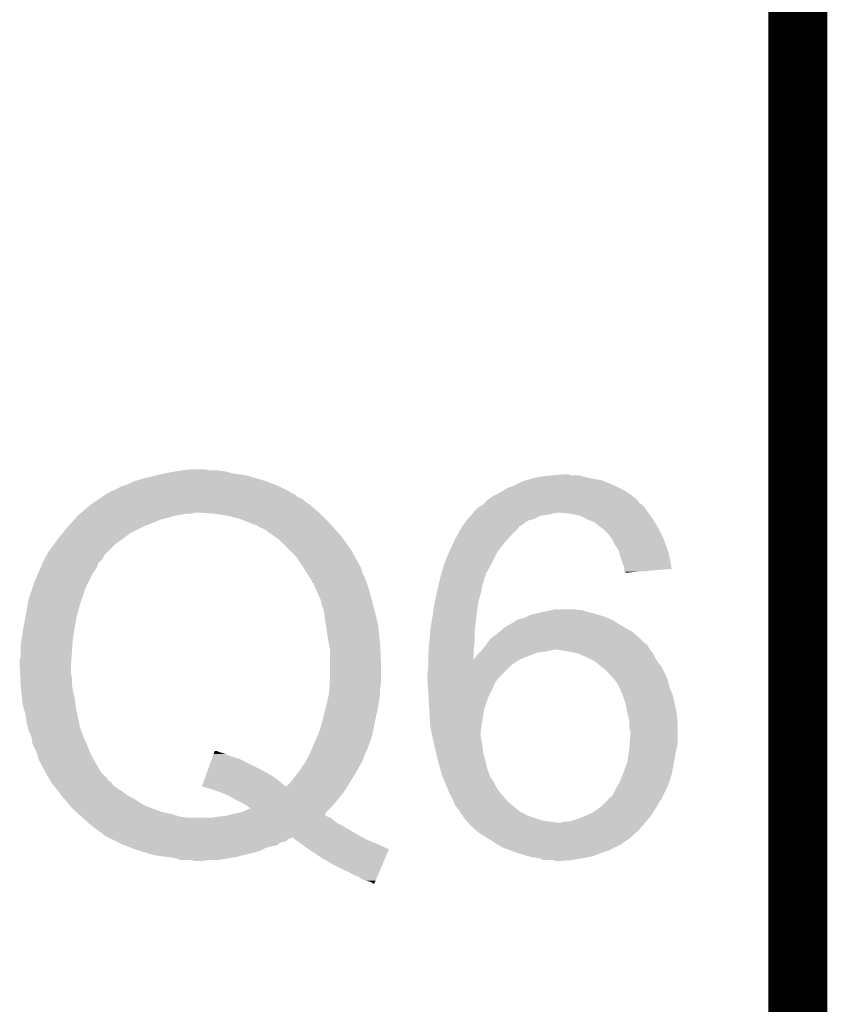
# Model space of a CAD drawing. Extents: x -0.05 to 0.95, y -0.15 to 1.54.
# Tile 41 of 44: x 0.87 to 0.95, y 0.96 to 1.06. Entities that reach past the tile are written whole.
import ezdxf

# ---------------------------------------------------------------- set-up
doc = ezdxf.new("R2010")
doc.units = 0
doc.layers.add('HOD_CAP_2_CLICK_V101_GKO', color=5, linetype='CONTINUOUS')
doc.layers.add('HOD_CAP_2_CLICK_V101_GTO', color=14, linetype='CONTINUOUS')

msp = doc.modelspace()

# ---------------------------------------------------------------- linework, layer by layer
at = {"layer": 'HOD_CAP_2_CLICK_V101_GKO', "const_width": 0.006}
msp.add_lwpolyline([(0.95, -0.05), (0.95, 1.45)], dxfattribs=at)
at = {"layer": 'HOD_CAP_2_CLICK_V101_GTO'}
for points in [[(0.88485, 1.0095), (0.8857, 1.0097), (0.894, 1.0095), (0.8926, 1.0097)], [(0.8857, 1.0097), (0.88683, 1.0099), (0.8926, 1.0097), (0.8919, 1.0099)], [(0.88683, 1.0099), (0.8874, 1.01), (0.8919, 1.0099), (0.8913, 1.01)], [(0.8874, 1.01), (0.8884, 1.0101), (0.8903, 1.01), (0.8899, 1.0101)], [(0.9251, 1.0095), (0.9262, 1.0096), (0.927, 1.0095), (0.9267, 1.0096)], [(0.9262, 1.0096), (0.9262, 1.0096), (0.9267, 1.0096), (0.9262, 1.0096)], [(0.8814, 1.0084), (0.882, 1.0086), (0.8973, 1.0084), (0.89677, 1.0086)], [(0.882, 1.0086), (0.8826, 1.0089), (0.89677, 1.0086), (0.89597, 1.0089)], [(0.8826, 1.0089), (0.88295, 1.009), (0.89597, 1.0089), (0.8957, 1.009)], [(0.88295, 1.009), (0.884, 1.0093), (0.8957, 1.009), (0.89468, 1.0093)], [(0.884, 1.0093), (0.88485, 1.0095), (0.89468, 1.0093), (0.894, 1.0095)], [(0.9213, 1.0085), (0.9221, 1.0089), (0.9313, 1.0085), (0.93034, 1.0089)], [(0.9221, 1.0089), (0.92243, 1.009), (0.93034, 1.0089), (0.9301, 1.009)], [(0.92243, 1.009), (0.9231, 1.0092), (0.9301, 1.009), (0.9289, 1.0092)], [(0.9231, 1.0092), (0.9241, 1.0094), (0.9289, 1.0092), (0.92817, 1.0094)], [(0.9241, 1.0094), (0.9251, 1.0095), (0.92817, 1.0094), (0.9278, 1.0095)], [(0.87965, 1.0075), (0.8798, 1.0076), (0.899, 1.0075), (0.89882, 1.0076)], [(0.8798, 1.0076), (0.8799, 1.0077), (0.89882, 1.0076), (0.89864, 1.0077)], [(0.88, 1.0077), (0.8803, 1.0079), (0.89864, 1.0077), (0.89828, 1.0079)], [(0.8803, 1.0079), (0.8806, 1.008), (0.89828, 1.0079), (0.8981, 1.008)], [(0.8806, 1.008), (0.8814, 1.0084), (0.8981, 1.008), (0.8973, 1.0084)], [(0.9193, 1.0075), (0.9197, 1.0077), (0.9331, 1.0075), (0.9328, 1.0077)], [(0.9197, 1.0077), (0.92002, 1.0079), (0.9328, 1.0077), (0.9325, 1.0079)], [(0.92002, 1.0079), (0.9205, 1.0082), (0.9325, 1.0079), (0.9319, 1.0082)], [(0.9205, 1.0082), (0.9213, 1.0085), (0.9319, 1.0082), (0.9313, 1.0085)], [(0.87818, 1.0065), (0.8783, 1.0066), (0.9005, 1.0065), (0.90033, 1.0066)], [(0.8783, 1.0066), (0.8786, 1.0068), (0.90033, 1.0066), (0.9, 1.0068)], [(0.8786, 1.0068), (0.87905, 1.0071), (0.9, 1.0068), (0.8997, 1.0071)], [(0.87905, 1.0071), (0.8792, 1.0072), (0.8997, 1.0071), (0.8994, 1.0072)], [(0.8792, 1.0072), (0.8795, 1.0074), (0.8994, 1.0072), (0.8991, 1.0074)], [(0.8795, 1.0074), (0.87965, 1.0075), (0.8991, 1.0074), (0.899, 1.0075)], [(0.918, 1.0065), (0.9181, 1.0066), (0.9342, 1.0065), (0.9341, 1.0066)], [(0.9181, 1.0066), (0.9182, 1.0067), (0.9341, 1.0066), (0.9339, 1.0067)], [(0.9182, 1.0067), (0.9184, 1.0069), (0.9339, 1.0067), (0.9338, 1.0069)], [(0.9184, 1.0069), (0.9185, 1.007), (0.9338, 1.0069), (0.9337, 1.007)], [(0.9185, 1.007), (0.9191, 1.0074), (0.9337, 1.007), (0.93322, 1.0074)], [(0.9191, 1.0074), (0.9193, 1.0075), (0.93322, 1.0074), (0.9331, 1.0075)], [(0.877, 1.0055), (0.87712, 1.0056), (0.8874, 1.0055), (0.8879, 1.0056)], [(0.87712, 1.0056), (0.87724, 1.0057), (0.8884, 1.0056), (0.8888, 1.0057)], [(0.87724, 1.0057), (0.87818, 1.0065), (0.9014, 1.0057), (0.9005, 1.0065)], [(0.8908, 1.0056), (0.8894, 1.0057), (0.9015, 1.0056), (0.9014, 1.0057)], [(0.8921, 1.0054), (0.8908, 1.0056), (0.9017, 1.0054), (0.9015, 1.0056)], [(0.9169, 1.0055), (0.91705, 1.0057), (0.9246, 1.0055), (0.9256, 1.0057)], [(0.91705, 1.0057), (0.9172, 1.0059), (0.93483, 1.0057), (0.93468, 1.0059)], [(0.9172, 1.0059), (0.9173, 1.006), (0.93468, 1.0059), (0.9346, 1.006)], [(0.9173, 1.006), (0.9175, 1.0062), (0.9346, 1.006), (0.93447, 1.0062)], [(0.9175, 1.0062), (0.91767, 1.0063), (0.93447, 1.0062), (0.9344, 1.0063)], [(0.91767, 1.0063), (0.918, 1.0065), (0.9344, 1.0063), (0.9342, 1.0065)], [(0.9269, 1.0056), (0.9259, 1.0057), (0.9349, 1.0056), (0.93483, 1.0057)], [(0.9279, 1.0054), (0.9269, 1.0056), (0.93505, 1.0054), (0.9349, 1.0056)], [(0.87599, 1.0044), (0.87627, 1.0047), (0.8838, 1.0044), (0.8846, 1.0047)], [(0.87627, 1.0047), (0.87654, 1.005), (0.8846, 1.0047), (0.8853, 1.005)], [(0.87654, 1.005), (0.87672, 1.0052), (0.8853, 1.005), (0.8861, 1.0052)], [(0.87672, 1.0052), (0.87691, 1.0054), (0.8861, 1.0052), (0.8868, 1.0054)], [(0.87691, 1.0054), (0.877, 1.0055), (0.8868, 1.0054), (0.8874, 1.0055)], [(0.8933, 1.0051), (0.8921, 1.0054), (0.902, 1.0051), (0.9017, 1.0054)], [(0.8943, 1.0047), (0.8933, 1.0051), (0.9024, 1.0047), (0.902, 1.0051)], [(0.8951, 1.0044), (0.8943, 1.0047), (0.90268, 1.0044), (0.9024, 1.0047)], [(0.91601, 1.0044), (0.91636, 1.0049), (0.9219, 1.0044), (0.9226, 1.0049)], [(0.91636, 1.0049), (0.9165, 1.0051), (0.9226, 1.0049), (0.9233, 1.0051)], [(0.9165, 1.0051), (0.9168, 1.0054), (0.9233, 1.0051), (0.9239, 1.0054)], [(0.9168, 1.0054), (0.9169, 1.0055), (0.9239, 1.0054), (0.9246, 1.0055)], [(0.9283, 1.0052), (0.9279, 1.0054), (0.9352, 1.0052), (0.93505, 1.0054)], [(0.9287, 1.005), (0.9283, 1.0052), (0.93532, 1.005), (0.9352, 1.0052)], [(0.9294, 1.0047), (0.9287, 1.005), (0.9355, 1.0047), (0.93532, 1.005)], [(0.9299, 1.0043), (0.9294, 1.0047), (0.93574, 1.0043), (0.9355, 1.0047)], [(0.875, 1.0032), (0.87533, 1.0036), (0.88167, 1.0032), (0.8822, 1.0036)], [(0.87533, 1.0036), (0.8759, 1.0043), (0.8822, 1.0036), (0.8836, 1.0043)], [(0.8759, 1.0043), (0.87599, 1.0044), (0.8836, 1.0043), (0.8838, 1.0044)], [(0.8954, 1.0042), (0.8951, 1.0044), (0.90286, 1.0042), (0.90268, 1.0044)], [(0.8957, 1.0041), (0.8954, 1.0042), (0.90295, 1.0041), (0.90286, 1.0042)], [(0.896, 1.0039), (0.8957, 1.0041), (0.90313, 1.0039), (0.90295, 1.0041)], [(0.8962, 1.0037), (0.8961, 1.0039), (0.90332, 1.0037), (0.90313, 1.0039)], [(0.89659, 1.0035), (0.8963, 1.0037), (0.9035, 1.0035), (0.90332, 1.0037)], [(0.91531, 1.0032), (0.9158, 1.0041), (0.9207, 1.0032), (0.9216, 1.0041)], [(0.9158, 1.0041), (0.91601, 1.0044), (0.9216, 1.0041), (0.9218, 1.0044)], [(0.91601, 1.0044), (0.91601, 1.0044), (0.9218, 1.0044), (0.9219, 1.0044)], [(0.93003, 1.0042), (0.9299, 1.0043), (0.9358, 1.0042), (0.93574, 1.0043)], [(0.9303, 1.004), (0.93003, 1.0042), (0.9359, 1.004), (0.9358, 1.0042)], [(0.9307, 1.0036), (0.9303, 1.004), (0.9361, 1.0036), (0.9359, 1.004)], [(0.9311, 1.0031), (0.9307, 1.0036), (0.93635, 1.0031), (0.9361, 1.0036)], [(0.8742, 1.0021), (0.87449, 1.0025), (0.8803, 1.0021), (0.8807, 1.0025)], [(0.87449, 1.0025), (0.87485, 1.003), (0.8807, 1.0025), (0.8814, 1.003)], [(0.87485, 1.003), (0.875, 1.0032), (0.8814, 1.003), (0.88167, 1.0032)], [(0.8973, 1.003), (0.89659, 1.0035), (0.90387, 1.003), (0.9035, 1.0035)], [(0.8983, 1.002), (0.8973, 1.003), (0.9046, 1.002), (0.90387, 1.003)], [(0.9146, 1.0017), (0.91497, 1.0025), (0.9195, 1.0017), (0.9201, 1.0025)], [(0.91497, 1.0025), (0.9152, 1.003), (0.9201, 1.0025), (0.92053, 1.003)], [(0.9152, 1.003), (0.91531, 1.0032), (0.92053, 1.003), (0.9207, 1.0032)], [(0.93115, 1.003), (0.9311, 1.0031), (0.9364, 1.003), (0.93635, 1.0031)], [(0.9314, 1.0025), (0.93115, 1.003), (0.93658, 1.0025), (0.9364, 1.003)], [(0.9318, 1.0019), (0.9314, 1.0025), (0.93679, 1.0019), (0.93658, 1.0025)], [(0.87375, 1.0014), (0.8739, 1.0017), (0.8796, 1.0014), (0.8799, 1.0017)], [(0.8739, 1.0017), (0.8742, 1.0021), (0.8799, 1.0017), (0.8803, 1.0021)], [(0.8991, 1.0012), (0.8983, 1.002), (0.90505, 1.0012), (0.9046, 1.002)], [(0.91418, 1.0007), (0.9146, 1.0017), (0.919, 1.0007), (0.9195, 1.0017)], [(0.93189, 1.0016), (0.9318, 1.0019), (0.9369, 1.0016), (0.93679, 1.0019)], [(0.932, 1.0012), (0.93189, 1.0016), (0.93697, 1.0012), (0.9369, 1.0016)], [(0.87312, 1.0001), (0.8733, 1.0005), (0.8788, 1.0001), (0.87896, 1.0005)], [(0.8733, 1.0006), (0.8734, 1.0007), (0.879, 1.0006), (0.8791, 1.0007)], [(0.8733, 1.0005), (0.8733, 1.0006), (0.87896, 1.0005), (0.879, 1.0006)], [(0.8734, 1.0007), (0.8735, 1.001), (0.8791, 1.0007), (0.8794, 1.001)], [(0.8735, 1.001), (0.8737, 1.0013), (0.8794, 1.001), (0.87955, 1.0013)], [(0.8737, 1.0013), (0.87375, 1.0014), (0.87955, 1.0013), (0.8796, 1.0014)], [(0.89963, 1.0004), (0.8991, 1.0012), (0.9055, 1.0004), (0.90505, 1.0012)], [(0.91384, 0.9996), (0.9141, 1.0005), (0.9184, 0.9996), (0.91889, 1.0005)], [(0.9141, 1.0005), (0.91418, 1.0007), (0.91889, 1.0005), (0.919, 1.0007)], [(0.9322, 1.0006), (0.932, 1.0012), (0.93709, 1.0006), (0.93697, 1.0012)], [(0.9324, 1.0001), (0.9322, 1.0006), (0.93718, 1.0001), (0.93709, 1.0006)], [(0.8725, 0.9987), (0.87286, 0.9995), (0.878, 0.9987), (0.8784, 0.9995)], [(0.87286, 0.9995), (0.87312, 1.0001), (0.8784, 0.9995), (0.8788, 1.0001)], [(0.8997, 1.0003), (0.89963, 1.0004), (0.90555, 1.0003), (0.9055, 1.0004)], [(0.89989, 1), (0.8997, 1.0003), (0.9057, 1), (0.90555, 1.0003)], [(0.90014, 0.9996), (0.89989, 1), (0.9058, 0.9996), (0.9057, 1)], [(0.9002, 0.9995), (0.90014, 0.9996), (0.90585, 0.9995), (0.9058, 0.9996)], [(0.9004, 0.9992), (0.9002, 0.9995), (0.906, 0.9992), (0.90585, 0.9995)], [(0.91376, 0.9993), (0.91381, 0.9995), (0.9183, 0.9993), (0.9183, 0.9995)], [(0.91381, 0.9995), (0.91384, 0.9996), (0.9183, 0.9995), (0.9184, 0.9996)], [(0.9324, 1), (0.9324, 1.0001), (0.9372, 1), (0.93718, 1.0001)], [(0.9324, 0.9997), (0.9324, 1), (0.93368, 0.9997), (0.9372, 1)], [(0.9325, 0.9997), (0.9324, 0.9997), (0.93367, 0.9997), (0.93368, 0.9997)], [(0.9325, 0.9996), (0.9325, 0.9997), (0.9325, 0.9996), (0.93367, 0.9997)], [(0.8723, 0.9981), (0.8725, 0.9987), (0.8777, 0.9981), (0.878, 0.9987)], [(0.9006, 0.9989), (0.9004, 0.9992), (0.90612, 0.9989), (0.906, 0.9992)], [(0.90067, 0.9987), (0.9006, 0.9989), (0.9062, 0.9987), (0.90612, 0.9989)], [(0.9007, 0.9986), (0.90067, 0.9987), (0.90623, 0.9986), (0.9062, 0.9987)], [(0.9009, 0.9985), (0.9007, 0.9986), (0.90627, 0.9985), (0.90623, 0.9986)], [(0.9009, 0.9983), (0.9009, 0.9985), (0.90633, 0.9983), (0.90627, 0.9985)], [(0.91354, 0.9984), (0.91361, 0.9987), (0.918, 0.9984), (0.9181, 0.9987)], [(0.91361, 0.9987), (0.9137, 0.9991), (0.9181, 0.9987), (0.9182, 0.9991)], [(0.9137, 0.9991), (0.91376, 0.9993), (0.9182, 0.9991), (0.9183, 0.9993)], [(0.8719, 0.9969), (0.8723, 0.9981), (0.8773, 0.9969), (0.8777, 0.9981)], [(0.90099, 0.9981), (0.9009, 0.9983), (0.9064, 0.9981), (0.90633, 0.9983)], [(0.9015, 0.997), (0.90099, 0.9981), (0.90671, 0.997), (0.9064, 0.9981)], [(0.91331, 0.9974), (0.9134, 0.9978), (0.9178, 0.9974), (0.91788, 0.9978)], [(0.9134, 0.9978), (0.91354, 0.9984), (0.91788, 0.9978), (0.918, 0.9984)], [(0.87179, 0.9963), (0.8719, 0.9969), (0.8771, 0.9963), (0.8773, 0.9969)], [(0.90159, 0.9967), (0.9015, 0.997), (0.9068, 0.9967), (0.90671, 0.997)], [(0.9019, 0.9956), (0.90159, 0.9967), (0.90707, 0.9956), (0.9068, 0.9967)], [(0.9131, 0.9964), (0.91319, 0.9968), (0.91754, 0.9964), (0.9176, 0.9968)], [(0.91319, 0.9968), (0.91331, 0.9974), (0.9176, 0.9968), (0.9178, 0.9974)], [(0.8716, 0.9952), (0.87179, 0.9963), (0.8768, 0.9952), (0.8771, 0.9963)], [(0.90197, 0.9951), (0.9019, 0.9956), (0.9072, 0.9951), (0.90707, 0.9956)], [(0.91295, 0.9954), (0.9131, 0.9964), (0.9174, 0.9954), (0.91754, 0.9964)], [(0.9228, 0.9953), (0.9236, 0.9955), (0.92985, 0.9953), (0.9292, 0.9955)], [(0.9236, 0.9955), (0.92405, 0.9956), (0.9292, 0.9955), (0.9287, 0.9956)], [(0.92405, 0.9956), (0.92495, 0.9958), (0.9287, 0.9956), (0.9281, 0.9958)], [(0.92495, 0.9958), (0.9254, 0.9959), (0.9277, 0.9958), (0.9272, 0.9959)], [(0.92495, 0.9958), (0.92495, 0.9958), (0.9281, 0.9958), (0.9277, 0.9958)], [(0.87139, 0.9941), (0.8716, 0.9952), (0.8766, 0.9941), (0.8768, 0.9952)], [(0.9021, 0.9942), (0.90197, 0.9951), (0.9074, 0.9942), (0.9072, 0.9951)], [(0.9127, 0.9939), (0.91282, 0.9946), (0.91722, 0.9939), (0.9173, 0.9946)], [(0.91282, 0.9946), (0.9129, 0.9951), (0.9173, 0.9946), (0.91736, 0.9951)], [(0.9129, 0.9951), (0.91295, 0.9954), (0.91736, 0.9951), (0.9174, 0.9954)], [(0.92084, 0.9944), (0.9212, 0.9946), (0.9318, 0.9944), (0.9315, 0.9946)], [(0.9213, 0.9947), (0.9215, 0.9948), (0.93135, 0.9947), (0.9312, 0.9948)], [(0.9213, 0.9946), (0.9213, 0.9947), (0.9315, 0.9946), (0.93135, 0.9947)], [(0.9215, 0.9948), (0.9217, 0.9949), (0.9312, 0.9948), (0.93097, 0.9949)], [(0.9217, 0.9949), (0.9222, 0.995), (0.93097, 0.9949), (0.93073, 0.995)], [(0.9222, 0.995), (0.9224, 0.9951), (0.93073, 0.995), (0.9305, 0.9951)], [(0.9224, 0.9951), (0.9228, 0.9953), (0.9305, 0.9951), (0.92985, 0.9953)], [(0.8712, 0.9929), (0.8713, 0.9936), (0.8764, 0.9929), (0.87652, 0.9936)], [(0.8713, 0.9936), (0.87139, 0.9941), (0.87652, 0.9936), (0.8766, 0.9941)], [(0.9023, 0.9929), (0.9021, 0.9942), (0.90754, 0.9929), (0.9074, 0.9942)], [(0.91261, 0.9928), (0.91268, 0.9937), (0.9172, 0.9928), (0.9172, 0.9937)], [(0.91268, 0.9937), (0.9127, 0.9939), (0.9172, 0.9937), (0.91722, 0.9939)], [(0.91893, 0.993), (0.9196, 0.9935), (0.9339, 0.993), (0.93332, 0.9935)], [(0.9196, 0.9935), (0.91972, 0.9936), (0.93332, 0.9935), (0.9332, 0.9936)], [(0.91972, 0.9936), (0.9203, 0.9941), (0.9332, 0.9936), (0.93232, 0.9941)], [(0.9203, 0.9941), (0.92084, 0.9944), (0.93232, 0.9941), (0.9318, 0.9944)], [(0.8711, 0.9922), (0.8712, 0.9929), (0.87635, 0.9922), (0.8764, 0.9929)], [(0.9024, 0.9924), (0.9023, 0.9929), (0.90759, 0.9924), (0.90754, 0.9929)], [(0.91252, 0.9918), (0.9126, 0.9927), (0.9171, 0.9918), (0.91719, 0.9927)], [(0.9126, 0.9927), (0.91261, 0.9928), (0.91719, 0.9927), (0.9172, 0.9928)], [(0.91844, 0.9924), (0.9188, 0.9929), (0.9345, 0.9924), (0.934, 0.9929)], [(0.9188, 0.9929), (0.91893, 0.993), (0.934, 0.9929), (0.9339, 0.993)], [(0.8711, 0.9911), (0.8711, 0.9922), (0.87627, 0.9911), (0.87635, 0.9922)], [(0.90242, 0.9923), (0.9024, 0.9924), (0.9076, 0.9923), (0.90759, 0.9924)], [(0.9025, 0.9918), (0.90242, 0.9923), (0.90762, 0.9918), (0.9076, 0.9923)], [(0.9025, 0.9902), (0.9025, 0.9918), (0.9077, 0.9902), (0.90762, 0.9918)], [(0.9125, 0.9916), (0.91252, 0.9918), (0.9171, 0.9916), (0.9171, 0.9918)], [(0.9125, 0.9908), (0.9125, 0.9916), (0.9171, 0.9908), (0.9171, 0.9916)], [(0.9174, 0.9912), (0.9177, 0.9915), (0.9228, 0.9912), (0.9236, 0.9915)], [(0.9177, 0.9915), (0.9178, 0.9916), (0.9236, 0.9915), (0.9244, 0.9916)], [(0.9178, 0.9916), (0.91788, 0.9917), (0.9244, 0.9916), (0.9249, 0.9917)], [(0.91788, 0.9917), (0.91797, 0.9918), (0.9249, 0.9917), (0.9252, 0.9918)], [(0.91797, 0.9918), (0.91822, 0.9921), (0.935, 0.9918), (0.9348, 0.9921)], [(0.91822, 0.9921), (0.9183, 0.9922), (0.9348, 0.9921), (0.93475, 0.9922)], [(0.9183, 0.9922), (0.91837, 0.9923), (0.93475, 0.9922), (0.9347, 0.9923)], [(0.91837, 0.9923), (0.91844, 0.9924), (0.9347, 0.9923), (0.9345, 0.9924)], [(0.9267, 0.9916), (0.9255, 0.9918), (0.93515, 0.9916), (0.935, 0.9918)], [(0.9277, 0.9914), (0.9267, 0.9916), (0.9353, 0.9914), (0.93515, 0.9916)], [(0.871, 0.9907), (0.8711, 0.9911), (0.87624, 0.9907), (0.87627, 0.9911)], [(0.871, 0.9901), (0.871, 0.9907), (0.8762, 0.9901), (0.87624, 0.9907)], [(0.9125, 0.9902), (0.9125, 0.9908), (0.9209, 0.9902), (0.9218, 0.9908)], [(0.9171, 0.9908), (0.9172, 0.9909), (0.9218, 0.9908), (0.92205, 0.9909)], [(0.9172, 0.9909), (0.9174, 0.9912), (0.92205, 0.9909), (0.9228, 0.9912)], [(0.9286, 0.991), (0.9277, 0.9914), (0.9355, 0.991), (0.9353, 0.9914)], [(0.9294, 0.9906), (0.9286, 0.991), (0.93574, 0.9906), (0.9355, 0.991)], [(0.92952, 0.9905), (0.9294, 0.9906), (0.9358, 0.9905), (0.93574, 0.9906)], [(0.93, 0.9901), (0.92952, 0.9905), (0.93612, 0.9901), (0.9358, 0.9905)], [(0.87104, 0.9894), (0.871, 0.9901), (0.8762, 0.9894), (0.8762, 0.9901)], [(0.9025, 0.9886), (0.9025, 0.9902), (0.9077, 0.9886), (0.9077, 0.9902)], [(0.9124, 0.9894), (0.9125, 0.99), (0.9201, 0.9894), (0.9207, 0.99)], [(0.9125, 0.99), (0.9125, 0.9902), (0.9207, 0.99), (0.9209, 0.9902)], [(0.93013, 0.99), (0.93, 0.9901), (0.9362, 0.99), (0.93612, 0.9901)], [(0.9304, 0.9898), (0.93013, 0.99), (0.9363, 0.9898), (0.9362, 0.99)], [(0.9308, 0.9894), (0.9304, 0.9898), (0.9365, 0.9894), (0.9363, 0.9898)], [(0.87106, 0.9889), (0.87104, 0.9894), (0.8763, 0.9889), (0.8762, 0.9894)], [(0.87109, 0.9883), (0.87106, 0.9889), (0.8763, 0.9883), (0.8763, 0.9889)], [(0.90245, 0.9879), (0.90249, 0.9885), (0.9076, 0.9879), (0.9077, 0.9885)], [(0.90249, 0.9885), (0.9025, 0.9886), (0.9077, 0.9885), (0.9077, 0.9886)], [(0.9124, 0.989), (0.9124, 0.9894), (0.9197, 0.989), (0.9201, 0.9894)], [(0.9124, 0.9889), (0.9124, 0.989), (0.91962, 0.9889), (0.9197, 0.989)], [(0.91242, 0.9885), (0.9124, 0.9889), (0.9193, 0.9885), (0.91962, 0.9889)], [(0.91246, 0.9878), (0.91242, 0.9885), (0.919, 0.9878), (0.9193, 0.9885)], [(0.93142, 0.9887), (0.9308, 0.9894), (0.9368, 0.9887), (0.9365, 0.9894)], [(0.9316, 0.9885), (0.93142, 0.9887), (0.93685, 0.9885), (0.9368, 0.9887)], [(0.9319, 0.9879), (0.9316, 0.9885), (0.937, 0.9879), (0.93685, 0.9885)], [(0.8711, 0.9881), (0.87109, 0.9883), (0.87633, 0.9881), (0.8763, 0.9883)], [(0.87115, 0.9876), (0.8711, 0.9881), (0.8764, 0.9876), (0.87633, 0.9881)], [(0.87124, 0.9868), (0.87115, 0.9876), (0.8766, 0.9868), (0.8764, 0.9876)], [(0.90241, 0.9874), (0.90245, 0.9879), (0.9076, 0.9874), (0.9076, 0.9879)], [(0.91251, 0.987), (0.91246, 0.9878), (0.9186, 0.987), (0.919, 0.9878)], [(0.9321, 0.9875), (0.9319, 0.9879), (0.93717, 0.9875), (0.937, 0.9879)], [(0.93221, 0.9872), (0.9321, 0.9875), (0.9373, 0.9872), (0.93717, 0.9875)], [(0.8713, 0.9862), (0.87124, 0.9868), (0.87667, 0.9862), (0.8766, 0.9868)], [(0.9021, 0.986), (0.9024, 0.9873), (0.9074, 0.986), (0.90759, 0.9873)], [(0.9024, 0.9873), (0.90241, 0.9874), (0.90759, 0.9873), (0.9076, 0.9874)], [(0.91258, 0.9859), (0.91251, 0.987), (0.9182, 0.9859), (0.9186, 0.987)], [(0.9325, 0.9864), (0.93221, 0.9872), (0.93748, 0.9864), (0.9373, 0.9872)], [(0.87139, 0.9859), (0.8713, 0.9862), (0.8767, 0.9859), (0.87667, 0.9862)], [(0.8716, 0.9852), (0.87139, 0.9859), (0.87685, 0.9852), (0.8767, 0.9859)], [(0.9018, 0.9848), (0.9021, 0.986), (0.90714, 0.9848), (0.9074, 0.986)], [(0.9126, 0.9855), (0.91258, 0.9859), (0.91813, 0.9855), (0.9182, 0.9859)], [(0.91264, 0.9848), (0.9126, 0.9855), (0.918, 0.9848), (0.91813, 0.9855)], [(0.9327, 0.9854), (0.9325, 0.9864), (0.9377, 0.9854), (0.93748, 0.9864)], [(0.8717, 0.9844), (0.8716, 0.9852), (0.87702, 0.9844), (0.87685, 0.9852)], [(0.9015, 0.9837), (0.90175, 0.9846), (0.90692, 0.9837), (0.9071, 0.9846)], [(0.90175, 0.9846), (0.9018, 0.9848), (0.9071, 0.9846), (0.90714, 0.9848)], [(0.9127, 0.9839), (0.91264, 0.9848), (0.91787, 0.9839), (0.918, 0.9848)], [(0.9329, 0.9845), (0.9327, 0.9854), (0.93779, 0.9845), (0.9377, 0.9854)], [(0.9329, 0.9844), (0.9329, 0.9845), (0.9378, 0.9844), (0.93779, 0.9845)], [(0.8718, 0.984), (0.8717, 0.9844), (0.8771, 0.984), (0.87702, 0.9844)], [(0.8719, 0.9836), (0.8718, 0.984), (0.87723, 0.9836), (0.8771, 0.984)], [(0.87211, 0.9831), (0.8719, 0.9836), (0.8774, 0.9831), (0.87723, 0.9836)], [(0.90126, 0.9831), (0.9015, 0.9837), (0.9068, 0.9831), (0.90692, 0.9837)], [(0.91281, 0.9834), (0.9127, 0.9839), (0.9178, 0.9834), (0.91787, 0.9839)], [(0.9329, 0.9838), (0.9329, 0.9844), (0.9378, 0.9838), (0.9378, 0.9844)], [(0.933, 0.9835), (0.9329, 0.9838), (0.9378, 0.9835), (0.9378, 0.9838)], [(0.933, 0.9832), (0.933, 0.9835), (0.9378, 0.9832), (0.9378, 0.9835)], [(0.8722, 0.9829), (0.87211, 0.9831), (0.87749, 0.9829), (0.8774, 0.9831)], [(0.8723, 0.9822), (0.8722, 0.9829), (0.8778, 0.9822), (0.87749, 0.9829)], [(0.90066, 0.9817), (0.9011, 0.9827), (0.9063, 0.9817), (0.90666, 0.9827)], [(0.9011, 0.9827), (0.90126, 0.9831), (0.90666, 0.9827), (0.9068, 0.9831)], [(0.91289, 0.983), (0.91281, 0.9834), (0.9178, 0.983), (0.9178, 0.9834)], [(0.913, 0.9825), (0.91289, 0.983), (0.9179, 0.9825), (0.9178, 0.983)], [(0.91314, 0.9819), (0.913, 0.9825), (0.918, 0.9819), (0.9179, 0.9825)], [(0.93293, 0.9822), (0.933, 0.9832), (0.9378, 0.9822), (0.9378, 0.9832)], [(0.8726, 0.9816), (0.8723, 0.9822), (0.87804, 0.9816), (0.8778, 0.9822)], [(0.87276, 0.9812), (0.8726, 0.9816), (0.8782, 0.9812), (0.87804, 0.9816)], [(0.89076, 0.9814), (0.8908, 0.9815), (0.8912, 0.9814), (0.891, 0.9815)], [(0.90048, 0.9813), (0.90057, 0.9815), (0.9061, 0.9813), (0.9062, 0.9815)], [(0.90057, 0.9815), (0.90061, 0.9816), (0.9062, 0.9815), (0.9063, 0.9816)], [(0.90061, 0.9816), (0.90066, 0.9817), (0.9063, 0.9816), (0.9063, 0.9817)], [(0.9133, 0.9812), (0.91314, 0.9819), (0.9181, 0.9812), (0.918, 0.9819)], [(0.93284, 0.9813), (0.9329, 0.9817), (0.9376, 0.9813), (0.93769, 0.9817)], [(0.9329, 0.9817), (0.93293, 0.9822), (0.93769, 0.9817), (0.9378, 0.9822)], [(0.8728, 0.9811), (0.87276, 0.9812), (0.87826, 0.9811), (0.8782, 0.9812)], [(0.8729, 0.9807), (0.8728, 0.9811), (0.87848, 0.9807), (0.87826, 0.9811)], [(0.8733, 0.9799), (0.8729, 0.9807), (0.87892, 0.9799), (0.87848, 0.9807)], [(0.89008, 0.9795), (0.89051, 0.9807), (0.8957, 0.9795), (0.8933, 0.9807)], [(0.89051, 0.9807), (0.89062, 0.981), (0.8933, 0.9807), (0.8923, 0.981)], [(0.89062, 0.981), (0.89069, 0.9812), (0.8923, 0.981), (0.8919, 0.9812)], [(0.89069, 0.9812), (0.89073, 0.9813), (0.8919, 0.9812), (0.8915, 0.9813)], [(0.89073, 0.9813), (0.89076, 0.9814), (0.8915, 0.9813), (0.8912, 0.9814)], [(0.89996, 0.9803), (0.90019, 0.9807), (0.9057, 0.9803), (0.9059, 0.9807)], [(0.90019, 0.9807), (0.9003, 0.9809), (0.9059, 0.9807), (0.90597, 0.9809)], [(0.9003, 0.9809), (0.90048, 0.9813), (0.90597, 0.9809), (0.9061, 0.9813)], [(0.9136, 0.98), (0.9133, 0.9812), (0.9184, 0.98), (0.9181, 0.9812)], [(0.9327, 0.9804), (0.93284, 0.9813), (0.93744, 0.9804), (0.9376, 0.9813)], [(0.87358, 0.9794), (0.8733, 0.9799), (0.8792, 0.9794), (0.87892, 0.9799)], [(0.88983, 0.9788), (0.89008, 0.9795), (0.8969, 0.9788), (0.8957, 0.9795)], [(0.89934, 0.9794), (0.8995, 0.9796), (0.9052, 0.9794), (0.90531, 0.9796)], [(0.8995, 0.9796), (0.8999, 0.9802), (0.90531, 0.9796), (0.90564, 0.9802)], [(0.8999, 0.9802), (0.89996, 0.9803), (0.90564, 0.9802), (0.9057, 0.9803)], [(0.91372, 0.9796), (0.9136, 0.98), (0.9185, 0.9796), (0.9184, 0.98)], [(0.9139, 0.979), (0.91372, 0.9796), (0.91873, 0.979), (0.9185, 0.9796)], [(0.9323, 0.9793), (0.9327, 0.9804), (0.93724, 0.9793), (0.93744, 0.9804)], [(0.87397, 0.9787), (0.87358, 0.9794), (0.8799, 0.9787), (0.8792, 0.9794)], [(0.87403, 0.9786), (0.87397, 0.9787), (0.8799, 0.9786), (0.8799, 0.9787)], [(0.87409, 0.9785), (0.87403, 0.9786), (0.88, 0.9785), (0.8799, 0.9786)], [(0.8742, 0.9783), (0.87409, 0.9785), (0.8803, 0.9783), (0.88, 0.9785)], [(0.8895, 0.9779), (0.88983, 0.9788), (0.898, 0.9779), (0.8969, 0.9788)], [(0.89857, 0.9784), (0.8991, 0.9791), (0.9046, 0.9784), (0.90502, 0.9791)], [(0.8991, 0.9791), (0.89934, 0.9794), (0.90502, 0.9791), (0.9052, 0.9794)], [(0.91398, 0.9788), (0.9139, 0.979), (0.9188, 0.9788), (0.91873, 0.979)], [(0.91402, 0.9787), (0.91398, 0.9788), (0.9189, 0.9787), (0.9188, 0.9788)], [(0.91414, 0.9784), (0.91402, 0.9787), (0.9191, 0.9784), (0.9189, 0.9787)], [(0.9319, 0.9783), (0.93222, 0.9791), (0.93693, 0.9783), (0.9372, 0.9791)], [(0.93222, 0.9791), (0.9323, 0.9793), (0.9372, 0.9791), (0.93724, 0.9793)], [(0.87444, 0.978), (0.8742, 0.9783), (0.8805, 0.978), (0.8803, 0.9783)], [(0.87467, 0.9777), (0.87444, 0.978), (0.8809, 0.9777), (0.8805, 0.978)], [(0.87491, 0.9774), (0.87467, 0.9777), (0.8814, 0.9774), (0.8809, 0.9777)], [(0.8905, 0.9776), (0.8895, 0.9779), (0.90409, 0.9776), (0.90428, 0.9779)], [(0.8895, 0.9779), (0.8895, 0.9779), (0.8981, 0.9779), (0.898, 0.9779)], [(0.8914, 0.9773), (0.8905, 0.9776), (0.9039, 0.9773), (0.90409, 0.9776)], [(0.8981, 0.9779), (0.8985, 0.9783), (0.90428, 0.9779), (0.90454, 0.9783)], [(0.8985, 0.9783), (0.89857, 0.9784), (0.90454, 0.9783), (0.9046, 0.9784)], [(0.9143, 0.978), (0.91414, 0.9784), (0.9193, 0.978), (0.9191, 0.9784)], [(0.91451, 0.9775), (0.9143, 0.978), (0.9196, 0.9775), (0.9193, 0.978)], [(0.9146, 0.9773), (0.91451, 0.9775), (0.91976, 0.9773), (0.9196, 0.9775)], [(0.9312, 0.977), (0.9315, 0.9776), (0.93635, 0.977), (0.93665, 0.9776)], [(0.9315, 0.9776), (0.93167, 0.9779), (0.93665, 0.9776), (0.9368, 0.9779)], [(0.93167, 0.9779), (0.9319, 0.9783), (0.9368, 0.9779), (0.93693, 0.9783)], [(0.87522, 0.977), (0.87491, 0.9774), (0.8819, 0.977), (0.8814, 0.9774)], [(0.8753, 0.9769), (0.87522, 0.977), (0.8821, 0.9769), (0.8819, 0.977)], [(0.87547, 0.9767), (0.8753, 0.9769), (0.8825, 0.9767), (0.8821, 0.9769)], [(0.8758, 0.9763), (0.87547, 0.9767), (0.8831, 0.9763), (0.8825, 0.9767)], [(0.8923, 0.9769), (0.8914, 0.9773), (0.90357, 0.9769), (0.9039, 0.9773)], [(0.893, 0.9765), (0.8923, 0.9769), (0.90325, 0.9765), (0.90357, 0.9769)], [(0.8936, 0.9762), (0.893, 0.9765), (0.903, 0.9762), (0.90325, 0.9765)], [(0.91475, 0.977), (0.9146, 0.9773), (0.92, 0.977), (0.91976, 0.9773)], [(0.915, 0.9765), (0.91475, 0.977), (0.92042, 0.9765), (0.92, 0.977)], [(0.91504, 0.9764), (0.915, 0.9765), (0.9205, 0.9764), (0.92042, 0.9765)], [(0.9306, 0.9764), (0.9308, 0.9766), (0.936, 0.9764), (0.9362, 0.9766)], [(0.9308, 0.9766), (0.9308, 0.9767), (0.9362, 0.9766), (0.9362, 0.9767)], [(0.9309, 0.9767), (0.9312, 0.977), (0.9362, 0.9767), (0.93635, 0.977)], [(0.87613, 0.9759), (0.8758, 0.9763), (0.8838, 0.9759), (0.8831, 0.9763)], [(0.8763, 0.9757), (0.87613, 0.9759), (0.88433, 0.9757), (0.8838, 0.9759)], [(0.87674, 0.9753), (0.8763, 0.9757), (0.8854, 0.9753), (0.88433, 0.9757)], [(0.8941, 0.9759), (0.8936, 0.9762), (0.90273, 0.9759), (0.903, 0.9762)], [(0.8936, 0.9753), (0.8945, 0.9757), (0.90218, 0.9753), (0.90254, 0.9757)], [(0.8944, 0.9757), (0.8941, 0.9759), (0.90255, 0.9757), (0.90273, 0.9759)], [(0.8945, 0.9757), (0.8944, 0.9757), (0.90254, 0.9757), (0.90255, 0.9757)], [(0.9152, 0.976), (0.91504, 0.9764), (0.92098, 0.976), (0.9205, 0.9764)], [(0.9156, 0.9755), (0.9152, 0.976), (0.92158, 0.9755), (0.92098, 0.976)], [(0.91565, 0.9754), (0.9156, 0.9755), (0.9217, 0.9754), (0.92158, 0.9755)], [(0.9291, 0.9752), (0.92985, 0.9757), (0.93529, 0.9752), (0.9356, 0.9757)], [(0.92985, 0.9757), (0.93, 0.9758), (0.9356, 0.9757), (0.93566, 0.9758)], [(0.93, 0.9758), (0.9304, 0.9762), (0.93566, 0.9758), (0.9359, 0.9762)], [(0.9304, 0.9762), (0.9306, 0.9764), (0.9359, 0.9762), (0.936, 0.9764)], [(0.87696, 0.9751), (0.87674, 0.9753), (0.8864, 0.9751), (0.8854, 0.9753)], [(0.87729, 0.9748), (0.87696, 0.9751), (0.8873, 0.9748), (0.8864, 0.9751)], [(0.8774, 0.9747), (0.87729, 0.9748), (0.8883, 0.9747), (0.8873, 0.9748)], [(0.87774, 0.9744), (0.8774, 0.9747), (0.9029, 0.9744), (0.9026, 0.9747)], [(0.8904, 0.9747), (0.891, 0.9748), (0.9026, 0.9747), (0.9023, 0.9748)], [(0.891, 0.9748), (0.8919, 0.9749), (0.9023, 0.9748), (0.9021, 0.9749)], [(0.8919, 0.9749), (0.8927, 0.9751), (0.9021, 0.9749), (0.902, 0.9751)], [(0.8927, 0.9751), (0.8936, 0.9753), (0.902, 0.9751), (0.90218, 0.9753)], [(0.9157, 0.9753), (0.91565, 0.9754), (0.9218, 0.9753), (0.9217, 0.9754)], [(0.91575, 0.9752), (0.9157, 0.9753), (0.9221, 0.9752), (0.9218, 0.9753)], [(0.9158, 0.9751), (0.91575, 0.9752), (0.92225, 0.9751), (0.9221, 0.9752)], [(0.9159, 0.975), (0.9158, 0.9751), (0.9224, 0.975), (0.92225, 0.9751)], [(0.916, 0.9749), (0.9159, 0.975), (0.92265, 0.9749), (0.9224, 0.975)], [(0.91605, 0.9748), (0.916, 0.9749), (0.9229, 0.9748), (0.92265, 0.9749)], [(0.9161, 0.9747), (0.91605, 0.9748), (0.9232, 0.9747), (0.9229, 0.9748)], [(0.91619, 0.9746), (0.9161, 0.9747), (0.9235, 0.9746), (0.9232, 0.9747)], [(0.91636, 0.9744), (0.91619, 0.9746), (0.9242, 0.9744), (0.9235, 0.9746)], [(0.9267, 0.9743), (0.9274, 0.9745), (0.93459, 0.9743), (0.93476, 0.9745)], [(0.9274, 0.9745), (0.9282, 0.9748), (0.93476, 0.9745), (0.93501, 0.9748)], [(0.9282, 0.9748), (0.92842, 0.9749), (0.93501, 0.9748), (0.9351, 0.9749)], [(0.92842, 0.9749), (0.9291, 0.9752), (0.9351, 0.9749), (0.93529, 0.9752)], [(0.87796, 0.9742), (0.87774, 0.9744), (0.9032, 0.9742), (0.9029, 0.9744)], [(0.8783, 0.9739), (0.87796, 0.9742), (0.90374, 0.9739), (0.9032, 0.9742)], [(0.87857, 0.9737), (0.8783, 0.9739), (0.9041, 0.9737), (0.90374, 0.9739)], [(0.8791, 0.9733), (0.87857, 0.9737), (0.90477, 0.9733), (0.9041, 0.9737)], [(0.91645, 0.9743), (0.91636, 0.9744), (0.9249, 0.9743), (0.9242, 0.9744)], [(0.91654, 0.9742), (0.91645, 0.9743), (0.9257, 0.9742), (0.9249, 0.9743)], [(0.9168, 0.9739), (0.91654, 0.9742), (0.93424, 0.9739), (0.9345, 0.9742)], [(0.91737, 0.9734), (0.9168, 0.9739), (0.9338, 0.9734), (0.93424, 0.9739)], [(0.9259, 0.9742), (0.9262, 0.9743), (0.9345, 0.9742), (0.93459, 0.9743)], [(0.8794, 0.9731), (0.8791, 0.9733), (0.9051, 0.9731), (0.90477, 0.9733)], [(0.8796, 0.9729), (0.8794, 0.9731), (0.90547, 0.9729), (0.9051, 0.9731)], [(0.8798, 0.9728), (0.8797, 0.9729), (0.90565, 0.9728), (0.90547, 0.9729)], [(0.88, 0.9727), (0.8798, 0.9728), (0.90583, 0.9727), (0.90565, 0.9728)], [(0.8802, 0.9726), (0.88, 0.9727), (0.8985, 0.9726), (0.8986, 0.9727)], [(0.88, 0.9727), (0.88, 0.9727), (0.8986, 0.9727), (0.8987, 0.9727)], [(0.8804, 0.9725), (0.8802, 0.9726), (0.8982, 0.9725), (0.8985, 0.9726)], [(0.8808, 0.9723), (0.8804, 0.9725), (0.898, 0.9723), (0.8982, 0.9725)], [(0.89897, 0.9725), (0.8987, 0.9727), (0.9062, 0.9725), (0.90583, 0.9727)], [(0.89965, 0.972), (0.89897, 0.9725), (0.9074, 0.972), (0.9062, 0.9725)], [(0.9176, 0.9732), (0.91737, 0.9734), (0.93358, 0.9732), (0.9338, 0.9734)], [(0.91856, 0.9726), (0.9176, 0.9732), (0.9329, 0.9726), (0.93358, 0.9732)], [(0.91968, 0.9719), (0.91856, 0.9726), (0.9319, 0.9719), (0.9329, 0.9726)], [(0.881, 0.9722), (0.8808, 0.9723), (0.8975, 0.9722), (0.898, 0.9723)], [(0.8814, 0.972), (0.881, 0.9722), (0.89723, 0.972), (0.8975, 0.9722)], [(0.88167, 0.9719), (0.8814, 0.972), (0.8971, 0.9719), (0.89723, 0.972)], [(0.88193, 0.9718), (0.88167, 0.9719), (0.8965, 0.9718), (0.8971, 0.9719)], [(0.88247, 0.9716), (0.88193, 0.9718), (0.8959, 0.9716), (0.8965, 0.9718)], [(0.883, 0.9714), (0.88247, 0.9716), (0.8955, 0.9714), (0.8959, 0.9716)], [(0.9002, 0.9716), (0.89965, 0.972), (0.90828, 0.9716), (0.9074, 0.972)], [(0.90035, 0.9715), (0.9002, 0.9716), (0.9085, 0.9715), (0.90828, 0.9716)], [(0.9017, 0.9706), (0.90035, 0.9715), (0.90811, 0.9706), (0.9085, 0.9715)], [(0.91984, 0.9718), (0.91968, 0.9719), (0.9317, 0.9718), (0.9318, 0.9719)], [(0.91968, 0.9719), (0.91968, 0.9719), (0.9318, 0.9719), (0.9319, 0.9719)], [(0.92, 0.9717), (0.91984, 0.9718), (0.9314, 0.9717), (0.9317, 0.9718)], [(0.9208, 0.9714), (0.92, 0.9717), (0.9309, 0.9714), (0.9314, 0.9717)], [(0.88334, 0.9713), (0.883, 0.9714), (0.8953, 0.9713), (0.8955, 0.9714)], [(0.8847, 0.9709), (0.88334, 0.9713), (0.8937, 0.9709), (0.8953, 0.9713)], [(0.8861, 0.9707), (0.8847, 0.9709), (0.8929, 0.9707), (0.8937, 0.9709)], [(0.8868, 0.9706), (0.8861, 0.9707), (0.8923, 0.9706), (0.8929, 0.9707)], [(0.8874, 0.9704), (0.8868, 0.9706), (0.8911, 0.9704), (0.8923, 0.9706)], [(0.9031, 0.9698), (0.9017, 0.9706), (0.90777, 0.9698), (0.90811, 0.9706)], [(0.92133, 0.9712), (0.9208, 0.9714), (0.9302, 0.9712), (0.9309, 0.9714)], [(0.9216, 0.9711), (0.92133, 0.9712), (0.92995, 0.9711), (0.9302, 0.9712)], [(0.92265, 0.9708), (0.9216, 0.9711), (0.9292, 0.9708), (0.92995, 0.9711)], [(0.923, 0.9707), (0.92265, 0.9708), (0.9287, 0.9707), (0.9292, 0.9708)], [(0.9237, 0.9706), (0.923, 0.9707), (0.9282, 0.9706), (0.9287, 0.9707)], [(0.9242, 0.9704), (0.9237, 0.9706), (0.927, 0.9704), (0.9282, 0.9706)], [(0.8888, 0.9703), (0.8884, 0.9704), (0.8893, 0.9703), (0.8902, 0.9704)], [(0.9044, 0.9692), (0.9031, 0.9698), (0.90751, 0.9692), (0.90777, 0.9698)], [(0.9254, 0.9703), (0.9252, 0.9704), (0.9257, 0.9703), (0.927, 0.9704)], [(0.9049, 0.9689), (0.9044, 0.9692), (0.90739, 0.9689), (0.90751, 0.9692)], [(0.9054, 0.9687), (0.9049, 0.9689), (0.9073, 0.9687), (0.90739, 0.9689)], [(0.9059, 0.9684), (0.9054, 0.9687), (0.90717, 0.9684), (0.9073, 0.9687)], [(0.9062, 0.9683), (0.9059, 0.9684), (0.90713, 0.9683), (0.90717, 0.9684)], [(0.9066, 0.9682), (0.9062, 0.9683), (0.90709, 0.9682), (0.90713, 0.9683)], [(0.9068, 0.9681), (0.9066, 0.9682), (0.90704, 0.9681), (0.90709, 0.9682)], [(0.9069, 0.968), (0.9068, 0.9681), (0.907, 0.968), (0.90704, 0.9681)]]:
    msp.add_solid(points, dxfattribs=at)

doc.saveas('drawing.dxf')
